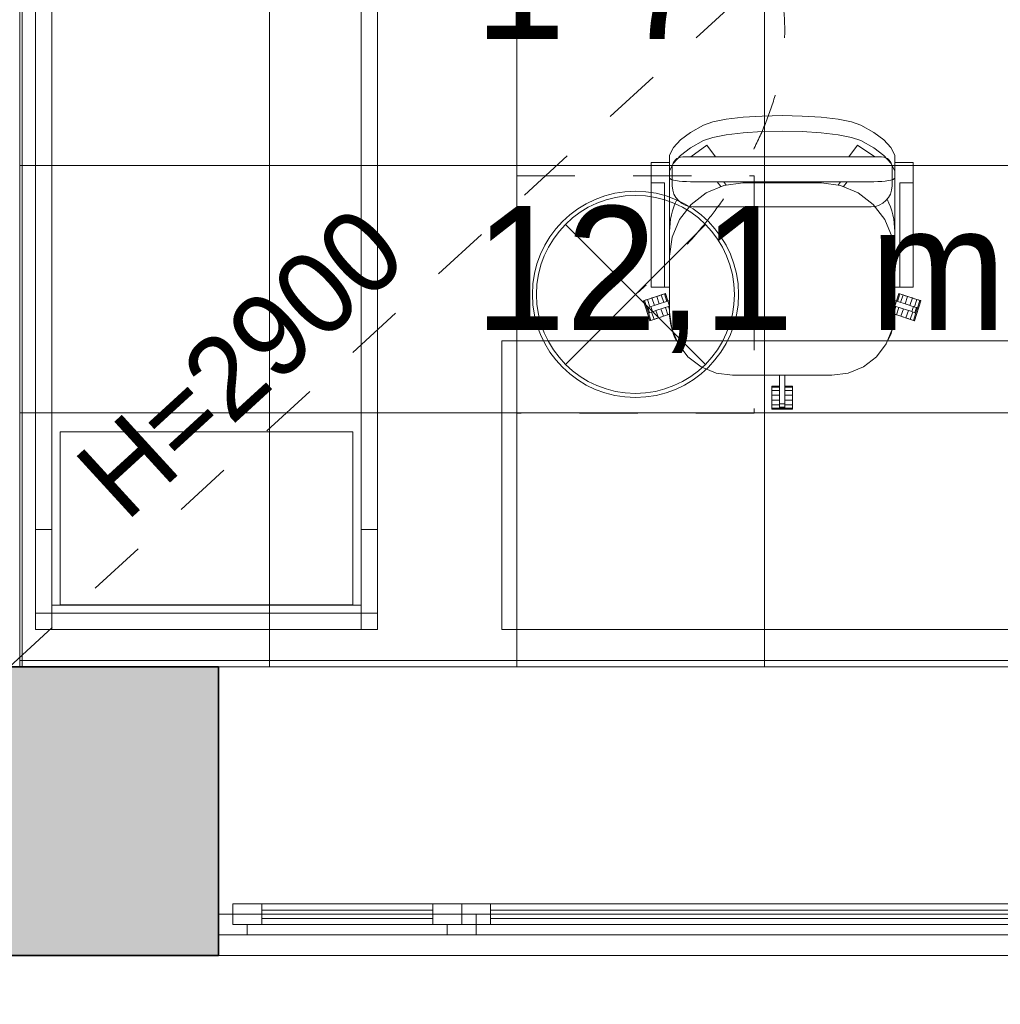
# Model space of a CAD drawing. Header units: millimetres. Extents: x -2932 to 42461, y -10716 to 17298.
# Tile 92 of 168: x 23388 to 25766, y -818 to 1569. Entities that reach past the tile are written whole.
import ezdxf

# ---------------------------------------------------------------- set-up
doc = ezdxf.new("R2010")
doc.units = ezdxf.units.MM
doc.header["$MEASUREMENT"] = 0
for name, pattern in [('Aligning Line', [635, 317.5, -317.5]), ('Dashed', [423.333333, 211.666667, -211.666667]), ('Small Dashed', [282.222222, 141.111111, -141.111111]), ('Wipeout_Contour', [1000, 0, -1000])]:
    doc.linetypes.add(name, pattern=pattern)
for name, color, linetype, lineweight in [('0_Pen_No__1', 7, 'Continuous', 13), ('A-FLOR.IFC Model_Pen_No__2', 8, 'Continuous', 15), ('ARCHICAD Windows_Pen_No__2', 8, 'Continuous', 15), ('ARCHICAD Zone Stamps_Pen_No__1', 7, 'Continuous', 13), ('Common Edges_Pen_No__1', 7, 'Continuous', 13), ('Cut Pattern-1_Pen_No__2', 8, 'Continuous', 15), ('Grids-2_Pen_No__1', 7, 'Continuous', 13), ('I-FURN.IFC Model_Pen_No__2', 8, 'Continuous', 15), ('I-WALL.IFC Model_Pen_No__2', 8, 'Continuous', 15), ('I-WALL.IFC Model_Pen_No__27', 7, 'Continuous', 35), ('SA_LAGI_Pen_No__1', 7, 'Continuous', 13), ('SA_VALGUSTI_Pen_No__20', 1, 'Continuous', 0), ('Walls-1_Pen_No__1', 7, 'Continuous', 13), ('Walls_Pen_No__1', 7, 'Continuous', 13), ('Windows-1_Pen_No__1', 7, 'Continuous', 13), ('Windows_Pen_No__1', 7, 'Continuous', 13)]:
    doc.layers.add(name, color=color, linetype=linetype, lineweight=lineweight)
doc.layers.add('Furniture-1_Pen_No__62', color=7, linetype='Continuous', lineweight=20, true_color=0xaaaaaa)
doc.layers.add('SA_LAGI_Pen_No__102', color=7, linetype='Continuous', lineweight=13, true_color=0xcccccc)
doc.layers.add('I-WALL.IFC Model', color=7, linetype='Continuous')
doc.styles.add('GENERATED_STYLE_1', font='txt', dxfattribs={"width": 0.95})
doc.styles.add('GENERATED_STYLE_2', font='txt', dxfattribs={"width": 0.84})
doc.dimstyles.new('GENERATED_STYLE__2', dxfattribs={"dimtxt": 200, "dimasz": 152, "dimexe": 0.18, "dimexo": 0.0625, "dimgap": 0.09, "dimtad": 1, "dimtih": 1, "dimtoh": 1, "dimdec": 0, "dimzin": 0, "dimdsep": 46, "dimtxsty": 'GENERATED_STYLE_2', "dimblk": 'ARROWHEAD_2', "dimblk1": 'ARROWHEAD_2', "dimblk2": 'ARROWHEAD_2', "dimcen": 0.09, "dimse1": 1, "dimse2": 1, "dimclrd": 7, "dimclre": 7, "dimclrt": 7, "dimadec": 0, "dimazin": 0, "dimtfac": 1, "dimtdec": 4, "dimtmove": 0, "dimatfit": 3, "dimfxl": 0, "dimtolj": 1, "dimtzin": 0, "dimarcsym": 0})

# ---------------------------------------------------------------- blocks, each defined once
blk = doc.blocks.new('*D21')
at = {"layer": '0_Pen_No__1', "color": 7, "linetype": 'Continuous', "lineweight": 13}
for p, q in [((23272, -1564.6), (23272, -1264.6)), ((23388, -1564.6), (23388, -1264.6)), ((23329.7, -1314.6), (23214.3, -1514.6)), ((23445.7, -1314.6), (23330.3, -1514.6)), ((23272, -1414.6), (23388, -1414.6))]:
    blk.add_line(p, q, dxfattribs=at)
blk = doc.blocks.new('ARROWHEAD_2')
at = {"color": 0, "linetype": 'Continuous', "lineweight": 0}
for p, q in [((-0.378, -0.655), (0.378, 0.655)), ((0, 0), (-1, 0))]:
    blk.add_line(p, q, dxfattribs=at)
blk = doc.blocks.new('*D22')
at = {"layer": '0_Pen_No__1', "color": 7, "linetype": 'Continuous', "lineweight": 13}
for p, q in [((23388, -1564.6), (23388, -1264.6)), ((27020.5, -1564.6), (27020.5, -1264.6)), ((23445.7, -1314.6), (23330.3, -1514.6)), ((27078.2, -1314.6), (26962.8, -1514.6)), ((23388, -1414.6), (27020.5, -1414.6))]:
    blk.add_line(p, q, dxfattribs=at)
at = {"color": 254, "linetype": 'Wipeout_Contour', "lineweight": 0, "ltscale": 100947.229872}
blk.add_wipeout([(24882.7, -1406.5), (25525.8, -1406.5), (25525.8, -1142.7), (24882.7, -1142.7)], dxfattribs=at)
at = {"color": 254, "linetype": 'Wipeout_Contour', "lineweight": 0, "ltscale": 107234.677156}
blk.add_wipeout([(26561.5, -1406.5), (26994.6, -1406.5), (26994.6, -1142.7), (26561.5, -1142.7)], dxfattribs=at)
at = {"layer": '0_Pen_No__1', "color": 7, "lineweight": 13, "char_height": 200, "attachment_point": 7, "style": 'GENERATED_STYLE_2'}
for s, insert in [('\\A1;{\\pql;\\fArial|b0|i0|c0|p34;3\xa0633}', (24914.5, -1374.6)), ('\\A1;{\\pql;\\fArial|b0|i0|c0|p34;116}', (26593.4, -1374.6))]:
    blk.add_mtext(s, dxfattribs=dict(at, insert=insert))
blk = doc.blocks.new('*D42')
at = {"layer": '0_Pen_No__1', "color": 7, "linetype": 'Continuous', "lineweight": 13}
for p, q in [((22155, -1879.2), (22155, -1579.2)), ((23870, -1879.2), (23870, -1579.2)), ((22212.7, -1629.2), (22097.3, -1829.2)), ((23927.7, -1629.2), (23812.3, -1829.2)), ((22155, -1729.2), (23870, -1729.2))]:
    blk.add_line(p, q, dxfattribs=at)
at = {"color": 254, "linetype": 'Wipeout_Contour', "lineweight": 0, "ltscale": 92270.767182}
blk.add_wipeout([(22690.9, -1721), (23334.1, -1721), (23334.1, -1457.3), (22690.9, -1457.3)], dxfattribs=at)
at = {"layer": '0_Pen_No__1', "color": 7, "lineweight": 13, "insert": (22722.8, -1689.2), "char_height": 200, "attachment_point": 7, "style": 'GENERATED_STYLE_2'}
blk.add_mtext('\\A1;{\\pql;\\fArial|b0|i0|c0|p34;1\xa0715}', dxfattribs=at)
blk = doc.blocks.new('*D43')
at = {"layer": '0_Pen_No__1', "color": 7, "linetype": 'Continuous', "lineweight": 13}
for p, q in [((23870, -1879.2), (23870, -1579.2)), ((25920, -1879.2), (25920, -1579.2)), ((23927.7, -1629.2), (23812.3, -1829.2)), ((25977.7, -1629.2), (25862.3, -1829.2)), ((23870, -1729.2), (25920, -1729.2))]:
    blk.add_line(p, q, dxfattribs=at)
at = {"color": 254, "linetype": 'Wipeout_Contour', "lineweight": 0, "ltscale": 99784.103866}
blk.add_wipeout([(24573.4, -1721), (25216.6, -1721), (25216.6, -1457.3), (24573.4, -1457.3)], dxfattribs=at)
at = {"layer": '0_Pen_No__1', "color": 7, "lineweight": 13, "insert": (24605.3, -1689.2), "char_height": 200, "attachment_point": 7, "style": 'GENERATED_STYLE_2'}
blk.add_mtext('\\A1;{\\pql;\\fArial|b0|i0|c0|p34;2\xa0050}', dxfattribs=at)

msp = doc.modelspace()

# ---------------------------------------------------------------- hatches: boundary and pattern name
at = {"layer": 'I-WALL.IFC Model', "linetype": 'Continuous', "lineweight": 0, "true_color": 0x000000}
msp.add_hatch(color=178, dxfattribs=at).paths.add_polyline_path([(22155, 0), (22155, -700), (23870, -700), (23870, 0)])

# ---------------------------------------------------------------- linework, layer by layer
at = {"layer": 'A-FLOR.IFC Model_Pen_No__2', "color": 8, "linetype": 'Continuous', "lineweight": 15, "flags": 128}
msp.add_lwpolyline([(-100, 6430), (0, 6430), (0, 0), (30435, 0), (30435, 6520), (38315, 6520), (38315, 12500), (12000, 12500), (12000, 7875), (8430, 7875), (8430, 12496.2), (2165, 12496.2), (2165, 11220), (-100, 11220)], close=True, dxfattribs=at)
at = {"layer": 'A-FLOR.IFC Model_Pen_No__2', "color": 8, "linetype": 'Dashed', "lineweight": 15, "flags": 128}
msp.add_lwpolyline([(0, 0), (30430, 0), (30430, 6520), (33865, 6520), (33865, 0), (38600, 0), (38600, 5615), (38315, 5615), (38315, 12500), (12000, 12500), (12000, 7905), (8430, 7905), (8430, 12496.2), (2165, 12496.2), (2165, 6180), (0, 6180)], close=True, dxfattribs=at)
at = {"layer": 'ARCHICAD Windows_Pen_No__2', "color": 8, "linetype": 'Continuous', "lineweight": 15}
for p, q in [((23905, -575), (24460, -575)), ((23905, -600), (23905, -575)), ((24460, -575), (25885, -575)), ((24460, -575), (24460, -600)), ((23870, -600), (25920, -600)), ((23870, -650), (23870, -600)), ((25920, -650), (23870, -650))]:
    msp.add_line(p, q, dxfattribs=at)
at = {"layer": 'I-FURN.IFC Model_Pen_No__2', "color": 8, "linetype": 'Continuous', "lineweight": 15}
for p, q in [((23426, 2398), (23426, 90)), ((24256, 90), (24256, 2398)), ((23466, 2231), (23466, 257)), ((24216, 2231), (24216, 257)), ((23426, 2154.8), (23426, 333.2)), ((24256, 2154.8), (24256, 333.2)), ((25014.7, 1295.4), (25046.5, 1313.4)), ((25046.5, 1313.4), (25069.1, 1321)), ((25069.1, 1321), (25101.6, 1327.4)), ((25101.6, 1327.4), (25142.1, 1332.3)), ((25142.1, 1332.3), (25188.1, 1335.3)), ((25188.1, 1335.3), (25237, 1336.4)), ((25237, 1336.4), (25285.9, 1335.3)), ((25285.9, 1335.3), (25331.9, 1332.3)), ((25331.9, 1332.3), (25372.4, 1327.4)), ((25372.4, 1327.4), (25404.9, 1321)), ((25404.9, 1321), (25427.5, 1313.4)), ((25427.5, 1313.4), (25459.3, 1295.4)), ((24990.2, 1277.2), (25014.7, 1295.4)), ((25101.6, 1289.9), (25069.1, 1283.4)), ((25142.1, 1294.8), (25101.6, 1289.9)), ((25188.1, 1297.8), (25142.1, 1294.8)), ((25237, 1298.8), (25188.1, 1297.8)), ((25285.9, 1297.8), (25237, 1298.8)), ((25331.9, 1294.8), (25285.9, 1297.8)), ((25372.4, 1289.9), (25331.9, 1294.8)), ((25404.9, 1283.4), (25372.4, 1289.9)), ((25459.3, 1295.4), (25483.8, 1277.2)), ((24973.3, 1258.7), (24990.2, 1277.2)), ((25046.5, 1275.8), (25014.7, 1257.9)), ((25069.1, 1283.4), (25046.5, 1275.8)), ((25427.5, 1275.8), (25404.9, 1283.4)), ((25459.3, 1257.9), (25427.5, 1275.8)), ((25483.8, 1277.2), (25500.7, 1258.7)), ((24963.9, 1240), (24973.3, 1258.7)), ((25014.7, 1257.9), (24990.2, 1239.7)), ((25483.8, 1239.7), (25459.3, 1257.9)), ((25500.7, 1258.7), (25510, 1240)), ((24919.5, 1220.3), (24919.5, 1222.6)), ((24919.5, 1222.6), (24963.9, 1222.6)), ((24919.5, 1218.8), (24919.5, 1220.3)), ((24919.5, 1213.5), (24919.5, 1218.8)), ((24963.9, 1202.5), (24963.9, 1240)), ((24973.3, 1221.1), (24963.9, 1202.5)), ((24990.2, 1239.7), (24973.3, 1221.1)), ((25500.7, 1221.1), (25483.8, 1239.7)), ((25510, 1202.5), (25500.7, 1221.1)), ((25510, 1202.5), (25510, 1240)), ((25510, 1222.6), (25554.5, 1222.6)), ((25554.5, 1222.6), (25554.5, 1220.3)), ((25554.5, 1220.3), (25554.5, 1218.8)), ((25554.5, 1218.8), (25554.5, 1213.5)), ((24919.5, 1208.1), (24919.5, 1213.5)), ((24919.5, 1200.1), (24919.5, 1208.1)), ((24919.5, 1192.1), (24919.5, 1200.1)), ((24963.9, 1202.5), (24963.9, 1200.6)), ((24963.9, 1200.6), (24963.9, 1200.1)), ((24963.9, 1200.1), (24963.9, 1192.1)), ((25510, 1200.6), (25510, 1202.5)), ((25510, 1200.1), (25510, 1200.6)), ((25510, 1192.1), (25510, 1200.1)), ((25554.5, 1213.5), (25554.5, 1208.1)), ((25554.5, 1208.1), (25554.5, 1200.1)), ((25554.5, 1200.1), (25554.5, 1192.1)), ((24919.5, 1184.8), (24919.5, 1192.1)), ((24919.5, 1173.2), (24919.5, 1184.8)), ((24919.5, 970), (24919.5, 1173.2)), ((24963.9, 1192.1), (24963.9, 1182.7)), ((24963.9, 1184.8), (24965.9, 1183.1)), ((24963.9, 1182.7), (24963.9, 1173.2)), ((24963.9, 1173.2), (24963.9, 970)), ((24965.9, 1183.1), (24967.8, 1181.4)), ((24967.8, 1181.4), (24973.3, 1180)), ((24973.3, 1180), (24978.8, 1178.6)), ((24978.8, 1178.6), (24987.1, 1177.6)), ((24987.1, 1177.6), (24995.3, 1176.7)), ((24995.3, 1176.7), (25005, 1176.3)), ((25005, 1176.3), (25014.8, 1176)), ((25014.8, 1176), (25459.3, 1176)), ((25088.2, 1164), (25079.5, 1176)), ((25095.2, 1176), (25101.1, 1167.8)), ((25141.7, 1173.2), (25095.7, 1167.1)), ((25332.2, 1173.2), (25141.7, 1173.2)), ((25378.3, 1167.1), (25332.2, 1173.2)), ((25372.9, 1167.8), (25378.8, 1176)), ((25394.5, 1176), (25385.8, 1164)), ((25459.3, 1176), (25469, 1176.3)), ((25469, 1176.3), (25478.7, 1176.7)), ((25478.7, 1176.7), (25486.9, 1177.6)), ((25486.9, 1177.6), (25495.2, 1178.6)), ((25495.2, 1178.6), (25500.7, 1180)), ((25500.7, 1180), (25506.2, 1181.4)), ((25506.2, 1181.4), (25508.1, 1183.1)), ((25508.1, 1183.1), (25510, 1184.8)), ((25510, 1182.7), (25510, 1192.1)), ((25510, 1173.2), (25510, 1182.7)), ((25510, 970), (25510, 1173.2)), ((25554.5, 1192.1), (25554.5, 1184.8)), ((25554.5, 1184.8), (25554.5, 1173.2)), ((25554.5, 1173.2), (25554.5, 970)), ((25052.9, 1149.4), (25016, 1121.1)), ((25095.7, 1167.1), (25052.9, 1149.4)), ((25421.2, 1149.4), (25378.3, 1167.1)), ((25458, 1121.1), (25421.2, 1149.4)), ((25016, 1121.1), (24987.8, 1084.3)), ((25486.2, 1084.3), (25458, 1121.1)), ((24987.8, 1084.3), (24970, 1041.4)), ((25504, 1041.4), (25486.2, 1084.3)), ((24970, 1041.4), (24963.9, 995.4)), ((25510, 995.4), (25504, 1041.4)), ((24919.5, 958.4), (24919.5, 970)), ((24919.5, 951.1), (24919.5, 958.4)), ((24963.9, 970), (24963.9, 960.5)), ((24963.9, 960.5), (24963.9, 951.1)), ((25510, 960.5), (25510, 970)), ((25510, 951.1), (25510, 960.5)), ((25554.5, 970), (25554.5, 958.4)), ((25554.5, 958.4), (25554.5, 951.1)), ((24919.5, 943.1), (24919.5, 951.1)), ((24919.5, 935.1), (24919.5, 943.1)), ((24919.5, 929.7), (24919.5, 935.1)), ((24963.9, 951.1), (24963.9, 943.1)), ((24963.9, 943.1), (24963.9, 935.1)), ((24963.9, 935.1), (24963.9, 929.7)), ((25510, 943.1), (25510, 951.1)), ((25510, 935.1), (25510, 943.1)), ((25510, 929.7), (25510, 935.1)), ((25554.5, 951.1), (25554.5, 943.1)), ((25554.5, 943.1), (25554.5, 935.1)), ((25554.5, 935.1), (25554.5, 929.7)), ((24919.5, 924.4), (24919.5, 929.7)), ((24919.5, 922.9), (24919.5, 924.4)), ((24919.5, 920.6), (24919.5, 922.9)), ((24919.5, 920.6), (24963.9, 920.6)), ((24963.9, 929.7), (24963.9, 924.4)), ((24963.9, 924.4), (24963.9, 922.5)), ((24963.9, 922.5), (24963.9, 920.6)), ((24963.9, 920.6), (24963.9, 859.4)), ((25510, 924.4), (25510, 929.7)), ((25510, 922.5), (25510, 924.4)), ((25510, 920.6), (25510, 922.5)), ((25510, 920.6), (25554.5, 920.6)), ((25510, 859.4), (25510, 920.6)), ((25554.5, 929.7), (25554.5, 924.4)), ((25554.5, 924.4), (25554.5, 922.9)), ((25554.5, 922.9), (25554.5, 920.6)), ((24900.4, 887.3), (24901.3, 887.6)), ((24916.1, 839), (24900.4, 887.3)), ((24901.3, 887.6), (24903, 888.2)), ((24903, 888.2), (24906.7, 889.4)), ((24908.9, 870.1), (24903, 888.2)), ((24906.7, 889.4), (24910.5, 890.6)), ((24910.5, 890.6), (24915.8, 892.4)), ((24910.5, 890.6), (24916.4, 872.5)), ((24915.8, 892.4), (24921.2, 894.1)), ((24921.2, 894.1), (24927.2, 896)), ((24927.1, 876), (24921.2, 894.1)), ((24927.2, 896), (24933.2, 898)), ((24928.9, 876.6), (24963.9, 888)), ((24933.2, 898), (24938.5, 899.7)), ((24939, 879.9), (24933.2, 898)), ((24938.5, 899.7), (24943.9, 901.5)), ((24943.9, 901.5), (24947.6, 902.7)), ((24949.8, 883.4), (24943.9, 901.5)), ((24947.6, 902.7), (24951.4, 903.9)), ((24951.4, 903.9), (24953.1, 904.5)), ((24957.2, 885.8), (24951.4, 903.9)), ((24953.1, 904.5), (24954, 904.8)), ((24954, 904.8), (24959.9, 886.6)), ((25510, 888), (25545.1, 876.6)), ((25514.1, 886.6), (25520, 904.8)), ((25522.6, 903.9), (25516.8, 885.8)), ((25520, 904.8), (25521.3, 904.3)), ((25521.3, 904.3), (25522.6, 903.9)), ((25522.6, 903.9), (25526.4, 902.7)), ((25530.1, 901.5), (25524.2, 883.4)), ((25526.4, 902.7), (25530.1, 901.5)), ((25530.1, 901.5), (25535.5, 899.7)), ((25540.8, 898), (25535, 879.9)), ((25535.5, 899.7), (25540.8, 898)), ((25540.8, 898), (25546.8, 896)), ((25546.8, 896), (25552.8, 894.1)), ((25552.8, 894.1), (25546.9, 876)), ((25552.8, 894.1), (25558.2, 892.4)), ((25557.6, 872.5), (25563.5, 890.6)), ((25573.6, 887.3), (25557.9, 839)), ((25558.2, 892.4), (25563.5, 890.6)), ((25563.5, 890.6), (25567.3, 889.4)), ((25571, 888.2), (25565.1, 870.1)), ((25567.3, 889.4), (25571, 888.2)), ((25571, 888.2), (25572.3, 887.8)), ((25572.3, 887.8), (25573.6, 887.3)), ((24908.9, 870.1), (24910.6, 870.6)), ((24912.8, 858), (24908.9, 870.1)), ((24910.6, 870.6), (24911.5, 870.9)), ((24911.5, 870.9), (24915.1, 872.1)), ((24915.4, 858.8), (24911.5, 870.9)), ((24915.1, 872.1), (24918.7, 873.2)), ((24919, 860), (24915.4, 858.8)), ((24918.7, 873.2), (24923.8, 874.9)), ((24922.6, 861.2), (24918.7, 873.2)), ((24922.6, 861.2), (24919, 860)), ((24920.3, 860.4), (24926.2, 842.3)), ((24926.2, 862.3), (24922.6, 861.2)), ((24923.8, 874.9), (24928.9, 876.6)), ((24932.8, 864.5), (24926.2, 862.3)), ((24936.9, 845.8), (24931, 863.9)), ((24963.9, 874.6), (24932.8, 864.5)), ((24948.9, 849.7), (24943, 867.8)), ((24959.6, 853.2), (24953.7, 871.3)), ((24963.9, 865.1), (24961.2, 873.7)), ((24963.8, 874.6), (24963.9, 874.2)), ((24963.9, 859.4), (24969.1, 820)), ((25504.9, 820), (25510, 859.4)), ((25510, 874.2), (25510.2, 874.6)), ((25541.2, 864.5), (25510, 874.6)), ((25512.8, 873.7), (25510, 865.1)), ((25520.3, 871.3), (25514.4, 853.2)), ((25531, 867.8), (25525.1, 849.7)), ((25543, 863.9), (25537.1, 845.8)), ((25546.3, 862.8), (25541.2, 864.5)), ((25545.1, 876.6), (25551.8, 874.4)), ((25551.4, 861.2), (25546.3, 862.8)), ((25547.8, 842.3), (25553.7, 860.4)), ((25555.3, 873.2), (25551.4, 861.2)), ((25555, 860), (25551.4, 861.2)), ((25551.8, 874.4), (25555.3, 873.2)), ((25558.6, 858.8), (25555, 860)), ((25555.3, 873.2), (25558.9, 872.1)), ((25562.5, 870.9), (25558.6, 858.8)), ((25558.9, 872.1), (25562.5, 870.9)), ((25565.1, 870.1), (25561.2, 858)), ((25562.5, 870.9), (25563.8, 870.5)), ((25563.8, 870.5), (25565.1, 870.1)), ((24914.1, 858.4), (24912.8, 858)), ((24918.7, 839.9), (24912.8, 858)), ((24915.4, 858.8), (24914.1, 858.4)), ((24917.4, 839.4), (24916.1, 839)), ((24918.7, 839.9), (24917.4, 839.4)), ((24922.4, 841.1), (24918.7, 839.9)), ((24926.2, 842.3), (24922.4, 841.1)), ((24931.5, 844), (24926.2, 842.3)), ((24936.9, 845.8), (24931.5, 844)), ((24942.9, 847.7), (24936.9, 845.8)), ((24948.9, 849.7), (24942.9, 847.7)), ((24954.2, 851.4), (24948.9, 849.7)), ((24959.6, 853.2), (24954.2, 851.4)), ((24963.3, 854.4), (24959.6, 853.2)), ((24964.6, 854.8), (24963.3, 854.4)), ((25510.7, 854.4), (25509.4, 854.8)), ((25514.4, 853.2), (25510.7, 854.4)), ((25519.8, 851.4), (25514.4, 853.2)), ((25525.1, 849.7), (25519.8, 851.4)), ((25531.1, 847.7), (25525.1, 849.7)), ((25537.1, 845.8), (25531.1, 847.7)), ((25542.5, 844), (25537.1, 845.8)), ((25547.8, 842.3), (25542.5, 844)), ((25551.6, 841.1), (25547.8, 842.3)), ((25555.3, 839.9), (25551.6, 841.1)), ((25561.2, 858), (25555.3, 839.9)), ((25557, 839.3), (25555.3, 839.9)), ((25557.9, 839), (25557, 839.3)), ((25559.5, 858.5), (25558.6, 858.8)), ((25561.2, 858), (25559.5, 858.5)), ((24969.1, 820), (24984.4, 783.2)), ((25489.6, 783.2), (25504.9, 820)), ((24557, 90), (24557, 790)), ((24557, 790), (25917, 790)), ((24984.4, 783.2), (25008.6, 751.7)), ((25465.4, 751.7), (25489.6, 783.2)), ((25008.6, 751.7), (25040.2, 727.5)), ((25433.9, 727.5), (25465.4, 751.7)), ((25040.2, 727.5), (25076.9, 712.2)), ((25397.1, 712.2), (25433.9, 727.5)), ((25076.9, 712.2), (25116.3, 707)), ((25116.3, 707), (25357.6, 707)), ((25230.7, 648.1), (25230.7, 707)), ((25243.4, 707), (25243.4, 648.1)), ((25357.6, 707), (25397.1, 712.2)), ((25211.6, 679.7), (25211.6, 680.7)), ((25211.6, 680.7), (25230.7, 680.7)), ((25211.6, 677.9), (25211.6, 679.7)), ((25211.6, 674), (25211.6, 677.9)), ((25230.7, 677.9), (25211.6, 677.9)), ((25211.6, 670.1), (25211.6, 674)), ((25211.6, 664.4), (25211.6, 670.1)), ((25230.7, 670.1), (25211.6, 670.1)), ((25243.4, 680.7), (25262.4, 680.7)), ((25262.4, 677.9), (25243.4, 677.9)), ((25262.4, 670.1), (25243.4, 670.1)), ((25262.4, 680.7), (25262.4, 679.3)), ((25262.4, 679.3), (25262.4, 677.9)), ((25262.4, 677.9), (25262.4, 674)), ((25262.4, 674), (25262.4, 670.1)), ((25262.4, 670.1), (25262.4, 664.4)), ((25211.6, 658.8), (25211.6, 664.4)), ((25211.6, 652.5), (25211.6, 658.8)), ((25230.7, 658.8), (25211.6, 658.8)), ((25211.6, 646.2), (25211.6, 652.5)), ((25211.6, 640.6), (25211.6, 646.2)), ((25230.7, 646.2), (25211.6, 646.2)), ((25230.7, 642.7), (25230.7, 648.1)), ((25262.4, 658.8), (25243.4, 658.8)), ((25243.4, 648.1), (25243.4, 641.1)), ((25262.4, 646.2), (25243.4, 646.2)), ((25262.4, 664.4), (25262.4, 658.8)), ((25262.4, 658.8), (25262.4, 652.5)), ((25262.4, 652.5), (25262.4, 646.2)), ((25262.4, 646.2), (25262.4, 640.6)), ((25211.6, 634.9), (25211.6, 640.6)), ((25211.6, 631), (25211.6, 634.9)), ((25211.6, 634.9), (25230.7, 634.9)), ((25211.6, 627.1), (25211.6, 631)), ((25211.6, 625.3), (25211.6, 627.1)), ((25230.7, 627.1), (25211.6, 627.1)), ((25211.6, 624.3), (25211.6, 625.3)), ((25262.4, 624.3), (25211.6, 624.3)), ((25230.7, 637.3), (25230.7, 642.7)), ((25230.7, 633.6), (25230.7, 637.3)), ((25243.4, 637.3), (25230.7, 637.3)), ((25230.7, 629.8), (25230.7, 633.6)), ((25230.7, 628.9), (25230.7, 629.8)), ((25243.4, 629.8), (25230.7, 629.8)), ((25230.7, 627.1), (25230.7, 628.9)), ((25243.4, 627.1), (25230.7, 627.1)), ((25243.4, 641.1), (25243.4, 637.3)), ((25243.4, 637.3), (25243.4, 633.6)), ((25243.4, 634.9), (25262.4, 634.9)), ((25243.4, 633.6), (25243.4, 629.8)), ((25243.4, 629.8), (25243.4, 628.5)), ((25243.4, 628.5), (25243.4, 627.1)), ((25262.4, 627.1), (25243.4, 627.1)), ((25262.4, 640.6), (25262.4, 634.9)), ((25262.4, 634.9), (25262.4, 631)), ((25262.4, 631), (25262.4, 627.1)), ((25262.4, 627.1), (25262.4, 625.7)), ((25262.4, 625.7), (25262.4, 624.3)), ((24196, 570), (23486, 570)), ((23486, 570), (23486, 150)), ((24196, 150), (24196, 570)), ((23426, 333.2), (23426, 130)), ((23426, 333.2), (23466, 333.2)), ((24216, 333.2), (24256, 333.2)), ((24256, 333.2), (24256, 130)), ((23466, 257), (23466, 130)), ((24216, 257), (24216, 130)), ((23466, 149), (24216, 149)), ((23486, 150), (24196, 150)), ((23466, 130), (23426, 130)), ((23426, 130), (23426, 90)), ((24216, 130), (23466, 130)), ((23466, 90), (23466, 130)), ((24256, 130), (24216, 130)), ((24216, 130), (24216, 90)), ((24256, 90), (24256, 130)), ((23426, 90), (23466, 90)), ((23426, 90), (24256, 90)), ((23466, 90), (24216, 90)), ((24216, 90), (24256, 90)), ((24557, 90), (25917, 90))]:
    msp.add_line(p, q, dxfattribs=at)
at = {"layer": 'I-WALL.IFC Model_Pen_No__2', "color": 8, "linetype": 'Continuous', "lineweight": 15}
for p, q in [((25920, 0), (23870, 0)), ((23870, -700), (25920, -700))]:
    msp.add_line(p, q, dxfattribs=at)
at = {"layer": 'I-WALL.IFC Model_Pen_No__27', "color": 7, "linetype": 'Continuous', "lineweight": 35}
msp.add_line((23870, -700), (23870, 0), dxfattribs=at)
at = {"layer": 'I-WALL.IFC Model_Pen_No__27', "color": 7, "linetype": 'Continuous', "lineweight": 35, "flags": 128}
for points in [[(23870, 0), (22155, 0)], [(22155, -700), (23870, -700)]]:
    msp.add_lwpolyline(points, dxfattribs=at)
at = {"layer": 'SA_LAGI_Pen_No__1', "color": 7, "linetype": 'Small Dashed', "lineweight": 13}
msp.add_line((23363, 0), (27078.5, 3402), dxfattribs=at)
at = {"layer": 'SA_VALGUSTI_Pen_No__20', "color": 1, "linetype": 'Small Dashed', "lineweight": 0}
msp.add_open_spline([(24886.5, 2097), (24886.5, 2097), (25100.9, 1970.6), (25196.5, 1758.7), (25398.3, 1311.5), (24881.2, 902.9), (24881.2, 902.9)], degree=3, knots=[0, 0, 0, 0, 1, 1, 1, 2, 2, 2, 2], dxfattribs=at)

# ---------------------------------------------------------------- texts
at = {"layer": 'ARCHICAD Zone Stamps_Pen_No__1', "color": 7, "lineweight": 13, "char_height": 300, "attachment_point": 1, "style": 'GENERATED_STYLE_1'}
for s, insert in [('\\A1;{\\pql;\\pt0;\\fSwis721 Lt BT|b0|i0|c0|p34;1-7}', (24490.8, 1822)), ('\\A1;{\\pql;\\pt0,100;\\fSwis721 Lt BT|b0|i0|c0|p34;12,1\\fSwis721 Lt BT|b0|i0|c0|p34;\\A1{\\H.66x;\\S^  ;}\\fSwis721 Lt BT|b0|i0|c0|p34; m\\fSwis721 Lt BT|b0|i0|c0|p34;\\A1{\\H.66x;\\S2^  ;}}', (24490.8, 1204.4))]:
    msp.add_mtext(s, dxfattribs=dict(at, insert=insert))

# ---------------------------------------------------------------- dimensions: what is measured, and where the dimension line sits
at = {"color": 7, "linetype": 'Continuous', "lineweight": 13}
dim = msp.add_linear_dim(base=(23388, -1414.6), p1=(23272, 1526), p2=(23388, 1526), dimstyle='GENERATED_STYLE__2', dxfattribs=at)
dim.commit()
dim.dimension.update_dxf_attribs({"geometry": '*D21', "text_midpoint": (23080.3, -1274.6), "dimtype": 160})

# ---------------------------------------------------------------- next in the draw order: dimensions: what is measured, and where the dimension line sits
dim = msp.add_linear_dim(base=(27020.5, -1414.5981149), p1=(23388, 1526), p2=(27020.5, 1526), dimstyle='GENERATED_STYLE__2', dxfattribs=at)
dim.commit()
dim.dimension.update_dxf_attribs({"geometry": '*D22', "text_midpoint": (25267.7450009, -1274.5981143), "dimtype": 160})

# ---------------------------------------------------------------- next in the draw order: linework, layer by layer
at = {"layer": 'Furniture-1_Pen_No__62', "color": 253, "linetype": 'Continuous', "lineweight": 20, "true_color": 0xaaaaaa}
for p, q in [((23466, 257), (23466, 2231)), ((24216, 2231), (24216, 257)), ((23426, 333.2), (23426, 2154.8)), ((24256, 2154.8), (24256, 333.2)), ((25054.4, 1264.6), (25015.3, 1236.3)), ((25075, 1236.3), (25054.4, 1264.6)), ((25399, 1236.3), (25419.6, 1264.6)), ((25419.6, 1264.6), (25461.8, 1236.3)), ((25478.2, 1236.3), (24995.8, 1236.3)), ((24970.5, 1211), (24970.5, 1165.9)), ((25503.5, 1211), (25503.5, 1165.9)), ((24919.5, 1173.2), (24951.8, 1173.2)), ((24919.5, 920.6), (24919.5, 1173.2)), ((24951.8, 920.6), (24951.8, 1173.2)), ((25522.6, 920.6), (25522.6, 1173.2)), ((25554.5, 1173.2), (25522.6, 1173.2)), ((25554.5, 920.6), (25554.5, 1173.2)), ((25452.8, 1115.2), (25021.2, 1115.2)), ((24963.9, 859.4), (24963.9, 1055.2)), ((25510, 859.4), (25510, 1055.2)), ((24919.5, 920.6), (24951.8, 920.6)), ((25554.5, 920.6), (25522.6, 920.6)), ((24900.4, 887.3), (24954, 904.8)), ((24916.1, 839), (24900.4, 887.3)), ((24954, 904.8), (24963.9, 874.2)), ((25520, 904.8), (25510, 874.2)), ((25573.6, 887.3), (25520, 904.8)), ((25573.6, 887.3), (25557.9, 839)), ((24964, 854.6), (24916.1, 839)), ((25557.9, 839), (25510, 854.6)), ((24557, 90), (24557, 790)), ((24557, 790), (25917, 790)), ((23426, 130), (23426, 333.2)), ((23426, 333.2), (23466, 333.2)), ((24216, 333.2), (24256, 333.2)), ((24256, 333.2), (24256, 130)), ((23466, 257), (23466, 130)), ((24216, 130), (24216, 257)), ((23466, 149), (24216, 149)), ((23466, 130), (23426, 130)), ((23426, 130), (23426, 90)), ((23466, 130), (24216, 130)), ((23466, 90), (23466, 130)), ((24256, 130), (24216, 130)), ((24216, 130), (24216, 90)), ((24256, 90), (24256, 130)), ((23426, 90), (23466, 90)), ((24216, 90), (23466, 90)), ((24216, 90), (24256, 90)), ((24557, 90), (25917, 90))]:
    msp.add_line(p, q, dxfattribs=at)
for centre, radius, start, end in [((24995.8, 1211), 25.2, 90, 180), ((25478.2, 1211), 25.2, 0, 90), ((25021.2, 1165.9), 50.7, 180, 270), ((25452.8, 1165.9), 50.7, 270, 0), ((25141.7, 1055.2), 177.8, 153.8316, 180), ((25332.2, 1055.2), 177.8, 0, 26.1658), ((25116.3, 859.4), 152.4, 180, 207.4718), ((25357.6, 859.4), 152.4, 332.5282, 0)]:
    msp.add_arc(centre, radius, start, end, dxfattribs=at)
at = {"layer": 'SA_VALGUSTI_Pen_No__20', "color": 1, "linetype": 'Small Dashed', "lineweight": 0}
for p, q in [((24593.5, 1190.6), (25168.9, 1190.6)), ((24593.5, 615.2), (24593.5, 1190.6)), ((25168.9, 1190.6), (25168.9, 615.2)), ((25168.9, 615.2), (24593.5, 615.2))]:
    msp.add_line(p, q, dxfattribs=at)
at = {"layer": 'SA_VALGUSTI_Pen_No__20', "color": 1, "linetype": 'Continuous', "lineweight": 0}
for q in [(24711.5, 1072.6), (25050.9, 1072.6), (24711.5, 733.2), (25050.9, 733.2)]:
    msp.add_line((24881.2, 902.9), q, dxfattribs=at)
msp.add_circle((24881.2, 902.9), 240, dxfattribs=at)
for start, end in [(0, 180), (180, 0)]:
    msp.add_arc((24881.2, 902.9), 250, start, end, dxfattribs=at)

# ---------------------------------------------------------------- next in the draw order: texts
at = {"layer": 'SA_LAGI_Pen_No__1', "color": 7, "linetype": 'Continuous', "lineweight": 13, "insert": (23855.9, 812.4), "char_height": 200, "attachment_point": 2, "rotation": 42.478, "style": 'GENERATED_STYLE_1'}
msp.add_mtext('\\A1;{\\pqc;\\fSwis721 Lt BT|b0|i0|c0|p34;H=2900}', dxfattribs=at)

# ---------------------------------------------------------------- next in the draw order: dimensions: what is measured, and where the dimension line sits
at = {"color": 7, "linetype": 'Continuous', "lineweight": 13}
dim = msp.add_linear_dim(base=(23870, -1729.2), p1=(22155, 0), p2=(23870, 0), dimstyle='GENERATED_STYLE__2', dxfattribs=at)
dim.commit()
dim.dimension.update_dxf_attribs({"geometry": '*D42', "text_midpoint": (23076, -1589.2), "dimtype": 160})

# ---------------------------------------------------------------- next in the draw order: linework, layer by layer
at = {"layer": 'Common Edges_Pen_No__1', "color": 7, "linetype": 'Continuous', "lineweight": 13}
msp.add_line((23272, 0), (23388, 0), dxfattribs=at)
at = {"layer": 'Walls-1_Pen_No__1', "color": 7, "linetype": 'Continuous', "lineweight": 13}
msp.add_line((23388, 0), (23388, 3344), dxfattribs=at)

# ---------------------------------------------------------------- next in the draw order: dimensions: what is measured, and where the dimension line sits
at = {"color": 7, "linetype": 'Continuous', "lineweight": 13}
dim = msp.add_linear_dim(base=(25920, -1729.2), p1=(23870, 0), p2=(25920, 0), dimstyle='GENERATED_STYLE__2', dxfattribs=at)
dim.commit()
dim.dimension.update_dxf_attribs({"geometry": '*D43', "text_midpoint": (24958.5, -1589.2), "dimtype": 160})

# ---------------------------------------------------------------- next in the draw order: hatches: boundary and pattern name
at = {"layer": 'Cut Pattern-1_Pen_No__2', "linetype": 'Continuous', "lineweight": 15}
msp.add_hatch(color=8, dxfattribs=at).paths.add_polyline_path([(23870, 0), (22155, 0), (22155, -700), (23870, -700)])
at = {"layer": 'SA_LAGI_Pen_No__102', "linetype": 'Continuous', "lineweight": 13, "true_color": 0xcccccc}
h = msp.add_hatch(dxfattribs=at)
h.set_pattern_fill('Grid_60x60_0001', color=254, style=0, pattern_type=2)
h.set_pattern_definition([(90, (24593.5, 615.15), (-600, 1e-10), []), (180, (24593.5, 615.15), (1e-10, 600), [])])
h.paths.add_polyline_path([(23388, 0), (27020.5, 0), (27020.5, 3344), (23388, 3344)])

# ---------------------------------------------------------------- next in the draw order: linework, layer by layer
at = {"layer": 'Grids-2_Pen_No__1', "color": 7, "linetype": 'Aligning Line', "lineweight": 13}
msp.add_line((121.4, 0), (38421.6, 0), dxfattribs=at)
at = {"layer": 'SA_LAGI_Pen_No__1', "color": 7, "linetype": 'Continuous', "lineweight": 13, "flags": 128}
msp.add_lwpolyline([(23388, 0), (27020.5, 0), (27020.5, 3344), (23388, 3344)], close=True, dxfattribs=at)
at = {"layer": 'Walls-1_Pen_No__1', "color": 7, "linetype": 'Continuous', "lineweight": 13}
for p, q in [((23870, 0), (23388, 0)), ((23870, -600), (23870, 0)), ((23870, -700), (23870, -650)), ((22155, -700), (23870, -700))]:
    msp.add_line(p, q, dxfattribs=at)
at = {"layer": 'Walls_Pen_No__1', "color": 7, "linetype": 'Continuous', "lineweight": 13}
for p, q in [((23870, 0), (25920, 0)), ((25920, -700), (23870, -700))]:
    msp.add_line(p, q, dxfattribs=at)
at = {"layer": 'Windows-1_Pen_No__1', "color": 7, "linetype": 'Continuous', "lineweight": 13}
for p, q in [((23975, -575), (23905, -575)), ((23905, -575), (23905, -625)), ((23975, -625), (23975, -575)), ((24390, -590), (23975, -590)), ((23975, -590), (23975, -610)), ((24460, -575), (24390, -575)), ((24390, -575), (24390, -625)), ((24390, -610), (24390, -590)), ((24530, -575), (24460, -575)), ((24460, -575), (24460, -625)), ((24460, -625), (24460, -575)), ((24530, -625), (24530, -575)), ((25815, -590), (24530, -590)), ((24530, -590), (24530, -610)), ((23905, -600), (23870, -600)), ((23870, -600), (23870, -650)), ((23905, -625), (23905, -600)), ((23975, -610), (24390, -610)), ((24495, -600), (24460, -600)), ((24460, -600), (24460, -625)), ((24495, -650), (24495, -600)), ((24530, -610), (25815, -610)), ((23905, -625), (23975, -625)), ((23940, -625), (23905, -625)), ((23940, -650), (23940, -625)), ((24390, -625), (24460, -625)), ((24460, -625), (24425, -625)), ((24425, -625), (24425, -650)), ((24460, -625), (24530, -625)), ((23870, -650), (23940, -650)), ((24425, -650), (24495, -650))]:
    msp.add_line(p, q, dxfattribs=at)
at = {"layer": 'Windows_Pen_No__1', "color": 7, "linetype": 'Continuous', "lineweight": 13}
for p, q in [((23975, -575), (24390, -575)), ((24530, -575), (25815, -575)), ((24390, -625), (23975, -625)), ((25815, -625), (24530, -625)), ((24425, -650), (23940, -650)), ((25850, -650), (24495, -650))]:
    msp.add_line(p, q, dxfattribs=at)

doc.saveas('drawing.dxf')
